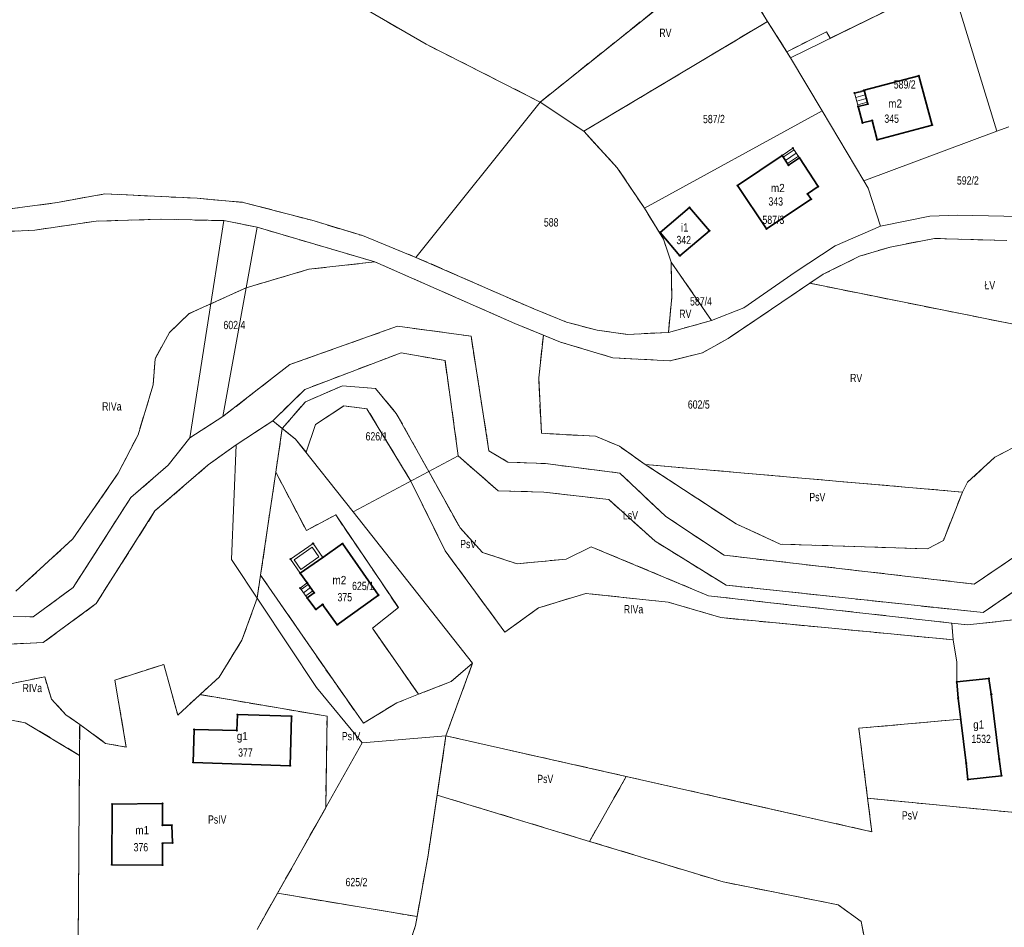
# Model space of a CAD drawing. Header units: metres. Extents: x 7496145 to 7500200, y 5498500 to 5502080.
# Tile 183 of 202: x 7498877 to 7499056, y 5501198 to 5501363. Entities that reach past the tile are written whole.
import ezdxf
from ezdxf.enums import TextEntityAlignment as Align

# ---------------------------------------------------------------- set-up
doc = ezdxf.new("R2010")
doc.units = ezdxf.units.M
doc.header["$MEASUREMENT"] = 0
for name, pattern in [('2.25_0.75', [3, 2.25, -0.75]), ('219-1000', [0]), ('egug-1000', [0])]:
    doc.linetypes.add(name, pattern=pattern)
doc.layers.get('0').update_dxf_attribs({"color": 2, "linetype": 'CONTINUOUS', "lineweight": 5})
for name, color, linetype in [('209-oznaczenie konturu klasyfikacyjnego', 7, 'CONTINUOUS'), ('211-numer działki ewidencyjnej', 7, 'CONTINUOUS'), ('217-kontur klasyfikacyjny', 7, 'CONTINUOUS'), ('218-kontur użytku gruntowego', 7, 'CONTINUOUS'), ('219-działka ewidencyjna', 7, 'CONTINUOUS'), ('312-budynek ewidencyjny', 7, 'CONTINUOUS'), ('312-oznaczenie budynku ewidencyjnego', 7, 'CONTINUOUS'), ('312-oznaczenie budynku ewidencyjnego-Atr117', 7, 'CONTINUOUS'), ('352-schody', 7, 'CONTINUOUS'), ('Punkt budynku', 7, 'CONTINUOUS'), ('taras', 7, 'CONTINUOUS')]:
    doc.layers.add(name, color=color, linetype=linetype)
doc.styles.get("Standard").update_dxf_attribs({"font": 'Working1250', "width": 0.75})

# ---------------------------------------------------------------- blocks, each defined once
blk = doc.blocks.new('PUNKTBUD')
at = {"color": 0}
blk.add_circle((0, 0), 0.09, dxfattribs=at)

msp = doc.modelspace()

# ---------------------------------------------------------------- linework, layer by layer
at = {"layer": '217-kontur klasyfikacyjny', "color": 3, "linetype": '2.25_0.75', "lineweight": 18, "flags": 128}
for points in [[(7498950.73, 5501358.42), (7498920.5, 5501375.95)], [(7498971.39, 5501347.95), (7499005.01, 5501374.84)], [(7499005.01, 5501374.84), (7499012.61, 5501362.56)], [(7499023.99, 5501359.51), (7499042.11, 5501368.39)], [(7498979.29, 5501342.64), (7499012.61, 5501362.56)], [(7499012.61, 5501362.56), (7499016.11, 5501357.07)], [(7499016.11, 5501357.07), (7499023.3, 5501360.66)], [(7499023.3, 5501360.66), (7499023.99, 5501359.51)], [(7498971.39, 5501347.95), (7498950.73, 5501358.42)], [(7498979.29, 5501342.64), (7498971.39, 5501347.95)], [(7498985.36, 5501336.04), (7498979.29, 5501342.64)], [(7498990.3, 5501328.68), (7498985.36, 5501336.04)], [(7498883.82, 5501329.72), (7498892.46, 5501331.31)], [(7498892.46, 5501331.31), (7498909.17, 5501330.49)], [(7498871.53, 5501328.11), (7498883.82, 5501329.72)], [(7498909.17, 5501330.49), (7498917.51, 5501329.76)], [(7498917.51, 5501329.76), (7498929.97, 5501326.51)], [(7498993.75, 5501323.1), (7498990.3, 5501328.68)], [(7498890.88, 5501326.34), (7498879.74, 5501324.73)], [(7498902.56, 5501326.69), (7498890.88, 5501326.34)], [(7498914.02, 5501326.45), (7498902.56, 5501326.69)], [(7498920.05, 5501325.25), (7498914.02, 5501326.45)], [(7498929.97, 5501326.51), (7498939.14, 5501323.73)], [(7498879.74, 5501324.73), (7498869.91, 5501324.25)], [(7498941.43, 5501318.95), (7498920.05, 5501325.25)], [(7498939.14, 5501323.73), (7498948.84, 5501319.79)], [(7498995.15, 5501318.93), (7498993.75, 5501323.1)], [(7499042.91, 5501323.21), (7499034.84, 5501321.66)], [(7499056, 5501322.85), (7499042.91, 5501323.21)], [(7499034.84, 5501321.66), (7499029.3, 5501319.98)], [(7498941.43, 5501318.95), (7498929.46, 5501317.64)], [(7498966.82, 5501307.82), (7498941.43, 5501318.95)], [(7498948.84, 5501319.79), (7498970.24, 5501310.45)], [(7498995.28, 5501312.62), (7498995.15, 5501318.93)], [(7499002.47, 5501308.33), (7498995.15, 5501318.93)], [(7499029.3, 5501319.98), (7499022.73, 5501316.71)], [(7498929.46, 5501317.64), (7498918.07, 5501314.26)], [(7499022.73, 5501316.71), (7499020.31, 5501315.08)], [(7499020.31, 5501315.08), (7499015.23, 5501311.65)], [(7499081.53, 5501302.78), (7499020.31, 5501315.08)], [(7498918.07, 5501314.26), (7498907.72, 5501309.58)], [(7498994.89, 5501308.71), (7498995.28, 5501312.62)], [(7499015.23, 5501311.65), (7499005.47, 5501305.1)], [(7498907.72, 5501309.58), (7498904.19, 5501306.16)], [(7498970.24, 5501310.45), (7498976.19, 5501308.04)], [(7498971.97, 5501305.69), (7498966.82, 5501307.82)], [(7498976.19, 5501308.04), (7498981.74, 5501306.57)], [(7498994.66, 5501306.19), (7498994.89, 5501308.71)], [(7498994.66, 5501306.19), (7499002.47, 5501308.33)], [(7498904.19, 5501306.16), (7498901.54, 5501301.41)], [(7498925.97, 5501300.34), (7498945.5, 5501307.3)], [(7498945.5, 5501307.3), (7498958.85, 5501305.51)], [(7498981.74, 5501306.57), (7498987.23, 5501305.81)], [(7498987.23, 5501305.81), (7498994.66, 5501306.19)], [(7498958.85, 5501305.51), (7498962.1, 5501284.73)], [(7498971.12, 5501297.96), (7498971.97, 5501305.69)], [(7498975.07, 5501304.41), (7498971.97, 5501305.69)], [(7498984.59, 5501301.59), (7498975.07, 5501304.41)], [(7499005.47, 5501305.1), (7499000.85, 5501302.49)], [(7498946.17, 5501302.5), (7498928.68, 5501295.83)], [(7498954.13, 5501301.06), (7498946.17, 5501302.5)], [(7499000.85, 5501302.49), (7498994.88, 5501301.02)], [(7498901.54, 5501301.41), (7498901.21, 5501296.67)], [(7498956.54, 5501283.78), (7498954.13, 5501301.06)], [(7498994.88, 5501301.02), (7498984.59, 5501301.59)], [(7498913.86, 5501290.93), (7498925.97, 5501300.34)], [(7498971.61, 5501287.89), (7498971.12, 5501297.96)], [(7498901.21, 5501296.67), (7498898.45, 5501287.62)], [(7498928.68, 5501295.83), (7498922.89, 5501290.17)], [(7498928.83, 5501293.62), (7498935.56, 5501296.5)], [(7498935.56, 5501296.5), (7498941.51, 5501295.99)], [(7498941.51, 5501295.99), (7498945.3, 5501291.5)], [(7498924.62, 5501288.77), (7498928.83, 5501293.62)], [(7498935.77, 5501292.84), (7498930.63, 5501289.46)], [(7498939.97, 5501292.33), (7498935.77, 5501292.84)], [(7498947.94, 5501279.22), (7498939.97, 5501292.33)], [(7498907.85, 5501287.08), (7498913.86, 5501290.93)], [(7498922.89, 5501290.17), (7498916.24, 5501285.77)], [(7498924.62, 5501288.77), (7498922.89, 5501290.17)], [(7498945.3, 5501291.5), (7498951.18, 5501280.94)], [(7498923.44, 5501280.83), (7498924.62, 5501288.77)], [(7498927.03, 5501286.82), (7498924.62, 5501288.77)], [(7498930.63, 5501289.46), (7498928.92, 5501284.44)], [(7498898.45, 5501287.62), (7498894.85, 5501280.64)], [(7498903.92, 5501282.11), (7498907.85, 5501287.08)], [(7498928.92, 5501284.44), (7498927.03, 5501286.82)], [(7498981.4, 5501287.34), (7498971.61, 5501287.89)], [(7498985.75, 5501285.54), (7498981.4, 5501287.34)], [(7498916.24, 5501285.77), (7498911.16, 5501282.15)], [(7498962.1, 5501284.73), (7498965.5, 5501282.66)], [(7498990.44, 5501282.23), (7498985.75, 5501285.54)], [(7499059, 5501286.24), (7499053.87, 5501283.57)], [(7498963.76, 5501277.45), (7498956.54, 5501283.78)], [(7499053.87, 5501283.57), (7499048.91, 5501279)], [(7498897.15, 5501276.24), (7498903.92, 5501282.11)], [(7498911.16, 5501282.15), (7498901.53, 5501273.81)], [(7498951.18, 5501280.94), (7498956.85, 5501270.73)], [(7498965.5, 5501282.66), (7498972.36, 5501282.39)], [(7498972.36, 5501282.39), (7498985.85, 5501280.67)], [(7499006.93, 5501271.47), (7498990.44, 5501282.23)], [(7498990.44, 5501282.23), (7499047.96, 5501277.23)], [(7498894.85, 5501280.64), (7498886.64, 5501268.76)], [(7498920.68, 5501262.18), (7498923.44, 5501280.83)], [(7498923.44, 5501280.83), (7498928.98, 5501270.27)], [(7498954.15, 5501266.6), (7498947.94, 5501279.22)], [(7498985.85, 5501280.67), (7498994.16, 5501272.82)], [(7498972.07, 5501277.23), (7498963.76, 5501277.45)], [(7499048.91, 5501279), (7499047.96, 5501277.23)], [(7498886.7, 5501259.95), (7498897.15, 5501276.24)], [(7498983.85, 5501275.87), (7498972.07, 5501277.23)], [(7498992.24, 5501268.32), (7498983.85, 5501275.87)], [(7499047.96, 5501277.23), (7499044.52, 5501268.44)], [(7498901.53, 5501273.81), (7498890.85, 5501257)], [(7498928.98, 5501270.27), (7498934.3, 5501273.1)], [(7498934.3, 5501273.1), (7498945.67, 5501256.3)], [(7498994.16, 5501272.82), (7499004.74, 5501265.78)], [(7498956.85, 5501270.73), (7498960.9, 5501266.29)], [(7499014.93, 5501267.81), (7499006.93, 5501271.47)], [(7498886.64, 5501268.76), (7498876.3, 5501259.24)], [(7499044.52, 5501268.44), (7499041.62, 5501266.92)], [(7499050.12, 5501260.56), (7499063.07, 5501269.34)], [(7498976.12, 5501265.08), (7498980.66, 5501267.33)], [(7498980.66, 5501267.33), (7499001.94, 5501258.43)], [(7499005.1, 5501260.36), (7498992.24, 5501268.32)], [(7499041.62, 5501266.92), (7499014.93, 5501267.81)], [(7498964.97, 5501251.82), (7498954.15, 5501266.6)], [(7498960.9, 5501266.29), (7498967.24, 5501264.22)], [(7498967.24, 5501264.22), (7498976.12, 5501265.08)], [(7499004.74, 5501265.78), (7499050.12, 5501260.56)], [(7499064.53, 5501264.2), (7499051.73, 5501255.37)], [(7498920.06, 5501257.99), (7498920.68, 5501262.18)], [(7498933.82, 5501243.18), (7498920.68, 5501262.18)], [(7498879.45, 5501254.59), (7498886.7, 5501259.95)], [(7499051.73, 5501255.37), (7499005.1, 5501260.36)], [(7498917.28, 5501250.35), (7498920.06, 5501257.99)], [(7498979.66, 5501258.86), (7498971.11, 5501256.24)], [(7498994.63, 5501257.27), (7498979.66, 5501258.86)], [(7499001.94, 5501258.43), (7499046.06, 5501253.47)], [(7498890.85, 5501257), (7498881.26, 5501249.95)], [(7498945.67, 5501256.3), (7498940.97, 5501252.55)], [(7498971.11, 5501256.24), (7498964.97, 5501251.82)], [(7499004.17, 5501254.46), (7498994.63, 5501257.27)], [(7498875.81, 5501254.7), (7498879.45, 5501254.59)], [(7499046.26, 5501250.44), (7499004.17, 5501254.46)], [(7499048.89, 5501253.15), (7499060.54, 5501254.43)], [(7498940.97, 5501252.55), (7498949.32, 5501240.56)], [(7499046.06, 5501253.47), (7499048.89, 5501253.15)], [(7499046.26, 5501250.44), (7499046.06, 5501253.47)], [(7498881.26, 5501249.95), (7498875.31, 5501249.67)], [(7498913.14, 5501243.66), (7498917.28, 5501250.35)], [(7499046.95, 5501246.42), (7499046.26, 5501250.44)], [(7498894.25, 5501243.14), (7498903.13, 5501245.99)], [(7498903.13, 5501245.99), (7498905.66, 5501236.8)], [(7498954.3, 5501233.03), (7498959.13, 5501246.23)], [(7498959.13, 5501246.23), (7498955.25, 5501242.87)], [(7499046.93, 5501242.85), (7499046.95, 5501246.42)], [(7498881.53, 5501243.73), (7498863.68, 5501240.1)], [(7498882.74, 5501239.67), (7498881.53, 5501243.73)], [(7498909.71, 5501240.51), (7498913.14, 5501243.66)], [(7498896.31, 5501231.01), (7498894.25, 5501243.14)], [(7498939.34, 5501235.32), (7498933.82, 5501243.18)], [(7498955.25, 5501242.87), (7498949.32, 5501240.56)], [(7499047.21, 5501239.86), (7499046.93, 5501242.85)], [(7498905.66, 5501236.8), (7498909.71, 5501240.51)], [(7498932.74, 5501236.58), (7498909.71, 5501240.51)], [(7498949.32, 5501240.56), (7498945.39, 5501239.02)], [(7499047.67, 5501236.05), (7499047.21, 5501239.86)], [(7498885.37, 5501236.87), (7498882.74, 5501239.67)], [(7498945.39, 5501239.02), (7498939.34, 5501235.32)], [(7498887.87, 5501235.08), (7498885.37, 5501236.87)], [(7498932.5, 5501220), (7498932.74, 5501236.58)], [(7498873.6, 5501236.25), (7498878.01, 5501235.42)], [(7498878.01, 5501235.42), (7498887.84, 5501229.49)], [(7498887.84, 5501229.49), (7498887.87, 5501235.08)], [(7498887.87, 5501235.08), (7498892.56, 5501231.66)], [(7499029.17, 5501234.4), (7499047.67, 5501236.05)], [(7498952.7, 5501222.29), (7498954.3, 5501233.03)], [(7498954.3, 5501233.03), (7498987.01, 5501225.67)], [(7499030.78, 5501221.72), (7499029.17, 5501234.4)], [(7498892.56, 5501231.66), (7498896.31, 5501231.01)], [(7498887.54, 5501186.81), (7498887.84, 5501229.49)], [(7498980.34, 5501213.9), (7498987.01, 5501225.67)], [(7498987.01, 5501225.67), (7499031.55, 5501215.65)], [(7498951.07, 5501211.4), (7498952.7, 5501222.29)], [(7498952.7, 5501222.29), (7498980.34, 5501213.9)], [(7499031.55, 5501215.65), (7499030.78, 5501221.72)], [(7499030.78, 5501221.72), (7499063.09, 5501218.59)], [(7498923.74, 5501204.49), (7498932.5, 5501220)], [(7498980.34, 5501213.9), (7499004.58, 5501206.54)], [(7498949.07, 5501200.27), (7498951.07, 5501211.4)], [(7499004.58, 5501206.54), (7499025.41, 5501202.4)], [(7498920.05, 5501197.95), (7498923.74, 5501204.49)], [(7498923.74, 5501204.49), (7498949.07, 5501200.27)], [(7499025.41, 5501202.4), (7499029.62, 5501199.36)], [(7498948.78, 5501198.65), (7498949.07, 5501200.27)], [(7499029.62, 5501199.36), (7499030.24, 5501196.05)], [(7498944.66, 5501186.49), (7498948.78, 5501198.65)]]:
    msp.add_lwpolyline(points, dxfattribs=at)
at = {"layer": '218-kontur użytku gruntowego', "color": 3, "linetype": 'egug-1000', "lineweight": 18, "flags": 128}
for points in [[(7498920.5, 5501375.95), (7498950.73, 5501358.42)], [(7499005.01, 5501374.84), (7498971.39, 5501347.95)], [(7499005.01, 5501374.84), (7499012.61, 5501362.56)], [(7499023.99, 5501359.51), (7499042.11, 5501368.39)], [(7498979.29, 5501342.64), (7499012.61, 5501362.56)], [(7499012.61, 5501362.56), (7499016.11, 5501357.07)], [(7499016.11, 5501357.07), (7499023.3, 5501360.66)], [(7499023.3, 5501360.66), (7499023.99, 5501359.51)], [(7498950.73, 5501358.42), (7498971.39, 5501347.95)], [(7499016.8, 5501355.99), (7499016.11, 5501357.07)], [(7499022.55, 5501346.36), (7499016.8, 5501355.99)], [(7498971.39, 5501347.95), (7498979.29, 5501342.64)], [(7498990.3, 5501328.68), (7499022.55, 5501346.36)], [(7498979.29, 5501342.64), (7498985.36, 5501336.04)], [(7498985.36, 5501336.04), (7498990.3, 5501328.68)], [(7498883.82, 5501329.72), (7498892.46, 5501331.31)], [(7498892.46, 5501331.31), (7498909.17, 5501330.49)], [(7498871.53, 5501328.11), (7498883.82, 5501329.72)], [(7498909.17, 5501330.49), (7498917.51, 5501329.76)], [(7498917.51, 5501329.76), (7498929.97, 5501326.51)], [(7498993.75, 5501323.1), (7498990.3, 5501328.68)], [(7499047.08, 5501327.45), (7499042.03, 5501327.27)], [(7499063.86, 5501327.1), (7499047.08, 5501327.45)], [(7498890.88, 5501326.34), (7498879.74, 5501324.73)], [(7498902.56, 5501326.69), (7498890.88, 5501326.34)], [(7498914.02, 5501326.45), (7498902.56, 5501326.69)], [(7498920.05, 5501325.25), (7498914.02, 5501326.45)], [(7498929.97, 5501326.51), (7498939.14, 5501323.73)], [(7499042.03, 5501327.27), (7499033.09, 5501325.47)], [(7498879.74, 5501324.73), (7498869.91, 5501324.25)], [(7498941.43, 5501318.95), (7498920.05, 5501325.25)], [(7499033.09, 5501325.47), (7499024.86, 5501321.88)], [(7498939.14, 5501323.73), (7498948.84, 5501319.79)], [(7498995.15, 5501318.93), (7498993.75, 5501323.1)], [(7499042.91, 5501323.21), (7499034.84, 5501321.66)], [(7499056, 5501322.85), (7499042.91, 5501323.21)], [(7499024.86, 5501321.88), (7499017.61, 5501317.12)], [(7499034.84, 5501321.66), (7499029.3, 5501319.98)], [(7498929.46, 5501317.64), (7498941.43, 5501318.95)], [(7498966.82, 5501307.82), (7498941.43, 5501318.95)], [(7498948.84, 5501319.79), (7498970.24, 5501310.45)], [(7498995.28, 5501312.62), (7498995.15, 5501318.93)], [(7498995.15, 5501318.93), (7499002.47, 5501308.33)], [(7499029.3, 5501319.98), (7499022.73, 5501316.71)], [(7498918.07, 5501314.26), (7498929.46, 5501317.64)], [(7499017.61, 5501317.12), (7499008.35, 5501310.61)], [(7499022.73, 5501316.71), (7499020.31, 5501315.08)], [(7499020.31, 5501315.08), (7499015.23, 5501311.65)], [(7499020.31, 5501315.08), (7499081.53, 5501302.78)], [(7498907.72, 5501309.58), (7498918.07, 5501314.26)], [(7498994.89, 5501308.71), (7498995.28, 5501312.62)], [(7499015.23, 5501311.65), (7499005.47, 5501305.1)], [(7498904.19, 5501306.16), (7498907.72, 5501309.58)], [(7498970.24, 5501310.45), (7498976.19, 5501308.04)], [(7499008.35, 5501310.61), (7499002.47, 5501308.33)], [(7498971.97, 5501305.69), (7498966.82, 5501307.82)], [(7498976.19, 5501308.04), (7498981.74, 5501306.57)], [(7498994.66, 5501306.19), (7498994.89, 5501308.71)], [(7499002.47, 5501308.33), (7498994.66, 5501306.19)], [(7498901.54, 5501301.41), (7498904.19, 5501306.16)], [(7498925.97, 5501300.34), (7498945.5, 5501307.3)], [(7498945.5, 5501307.3), (7498958.85, 5501305.51)], [(7498981.74, 5501306.57), (7498987.23, 5501305.81)], [(7498987.23, 5501305.81), (7498994.66, 5501306.19)], [(7498958.85, 5501305.51), (7498962.1, 5501284.73)], [(7498971.97, 5501305.69), (7498971.12, 5501297.96)], [(7498975.07, 5501304.41), (7498971.97, 5501305.69)], [(7498984.59, 5501301.59), (7498975.07, 5501304.41)], [(7499005.47, 5501305.1), (7499000.85, 5501302.49)], [(7498946.17, 5501302.5), (7498928.68, 5501295.83)], [(7498954.13, 5501301.06), (7498946.17, 5501302.5)], [(7499000.85, 5501302.49), (7498994.88, 5501301.02)], [(7498901.21, 5501296.67), (7498901.54, 5501301.41)], [(7498956.54, 5501283.78), (7498954.13, 5501301.06)], [(7498994.88, 5501301.02), (7498984.59, 5501301.59)], [(7498913.86, 5501290.93), (7498925.97, 5501300.34)], [(7498971.12, 5501297.96), (7498971.61, 5501287.89)], [(7498898.45, 5501287.62), (7498901.21, 5501296.67)], [(7498928.68, 5501295.83), (7498922.89, 5501290.17)], [(7498928.83, 5501293.62), (7498935.56, 5501296.5)], [(7498935.56, 5501296.5), (7498941.51, 5501295.99)], [(7498941.51, 5501295.99), (7498945.3, 5501291.5)], [(7498924.62, 5501288.77), (7498928.83, 5501293.62)], [(7498935.77, 5501292.84), (7498930.63, 5501289.46)], [(7498939.97, 5501292.33), (7498935.77, 5501292.84)], [(7498947.94, 5501279.22), (7498939.97, 5501292.33)], [(7498907.85, 5501287.08), (7498913.86, 5501290.93)], [(7498922.89, 5501290.17), (7498916.24, 5501285.77)], [(7498922.89, 5501290.17), (7498924.62, 5501288.77)], [(7498945.3, 5501291.5), (7498951.18, 5501280.94)], [(7498924.62, 5501288.77), (7498923.44, 5501280.83)], [(7498927.03, 5501286.82), (7498924.62, 5501288.77)], [(7498930.63, 5501289.46), (7498928.92, 5501284.44)], [(7498894.85, 5501280.64), (7498898.45, 5501287.62)], [(7498903.92, 5501282.11), (7498907.85, 5501287.08)], [(7498928.92, 5501284.44), (7498927.03, 5501286.82)], [(7498971.61, 5501287.89), (7498981.4, 5501287.34)], [(7498981.4, 5501287.34), (7498985.75, 5501285.54)], [(7498916.24, 5501285.77), (7498911.16, 5501282.15)], [(7498962.1, 5501284.73), (7498965.5, 5501282.66)], [(7498985.75, 5501285.54), (7498990.44, 5501282.23)], [(7499053.87, 5501283.57), (7499059, 5501286.24)], [(7498963.76, 5501277.45), (7498956.54, 5501283.78)], [(7499048.91, 5501279), (7499053.87, 5501283.57)], [(7498897.15, 5501276.24), (7498903.92, 5501282.11)], [(7498911.16, 5501282.15), (7498901.53, 5501273.81)], [(7498951.18, 5501280.94), (7498956.85, 5501270.73)], [(7498965.5, 5501282.66), (7498972.36, 5501282.39)], [(7498972.36, 5501282.39), (7498985.85, 5501280.67)], [(7498990.44, 5501282.23), (7499006.93, 5501271.47)], [(7499047.96, 5501277.23), (7498990.44, 5501282.23)], [(7498886.64, 5501268.76), (7498894.85, 5501280.64)], [(7498923.44, 5501280.83), (7498920.68, 5501262.18)], [(7498923.44, 5501280.83), (7498928.98, 5501270.27)], [(7498954.15, 5501266.6), (7498947.94, 5501279.22)], [(7498985.85, 5501280.67), (7498994.16, 5501272.82)], [(7498972.07, 5501277.23), (7498963.76, 5501277.45)], [(7499047.96, 5501277.23), (7499048.91, 5501279)], [(7498886.7, 5501259.95), (7498897.15, 5501276.24)], [(7498983.85, 5501275.87), (7498972.07, 5501277.23)], [(7498992.24, 5501268.32), (7498983.85, 5501275.87)], [(7499044.52, 5501268.44), (7499047.96, 5501277.23)], [(7498901.53, 5501273.81), (7498890.85, 5501257)], [(7498928.98, 5501270.27), (7498934.3, 5501273.1)], [(7498934.3, 5501273.1), (7498945.67, 5501256.3)], [(7498994.16, 5501272.82), (7499004.74, 5501265.78)], [(7498956.85, 5501270.73), (7498960.9, 5501266.29)], [(7499006.93, 5501271.47), (7499014.93, 5501267.81)], [(7498876.3, 5501259.24), (7498886.64, 5501268.76)], [(7499041.62, 5501266.92), (7499044.52, 5501268.44)], [(7499050.12, 5501260.56), (7499063.07, 5501269.34)], [(7498976.12, 5501265.08), (7498980.66, 5501267.33)], [(7498980.66, 5501267.33), (7499001.94, 5501258.43)], [(7499005.1, 5501260.36), (7498992.24, 5501268.32)], [(7499014.93, 5501267.81), (7499041.62, 5501266.92)], [(7498964.97, 5501251.82), (7498954.15, 5501266.6)], [(7498960.9, 5501266.29), (7498967.24, 5501264.22)], [(7498967.24, 5501264.22), (7498976.12, 5501265.08)], [(7499004.74, 5501265.78), (7499050.12, 5501260.56)], [(7499064.53, 5501264.2), (7499051.73, 5501255.37)], [(7498920.68, 5501262.18), (7498920.06, 5501257.99)], [(7498933.82, 5501243.18), (7498920.68, 5501262.18)], [(7498879.45, 5501254.59), (7498886.7, 5501259.95)], [(7499051.73, 5501255.37), (7499005.1, 5501260.36)], [(7498920.06, 5501257.99), (7498917.28, 5501250.35)], [(7498979.66, 5501258.86), (7498971.11, 5501256.24)], [(7498994.63, 5501257.27), (7498979.66, 5501258.86)], [(7499001.94, 5501258.43), (7499046.06, 5501253.47)], [(7498890.85, 5501257), (7498881.26, 5501249.95)], [(7498945.67, 5501256.3), (7498940.97, 5501252.55)], [(7498971.11, 5501256.24), (7498964.97, 5501251.82)], [(7499004.17, 5501254.46), (7498994.63, 5501257.27)], [(7498875.81, 5501254.7), (7498879.45, 5501254.59)], [(7499046.26, 5501250.44), (7499004.17, 5501254.46)], [(7499060.54, 5501254.43), (7499048.89, 5501253.15)], [(7498940.97, 5501252.55), (7498949.32, 5501240.56)], [(7499048.89, 5501253.15), (7499046.06, 5501253.47)], [(7499046.06, 5501253.47), (7499046.26, 5501250.44)], [(7498881.26, 5501249.95), (7498875.31, 5501249.67)], [(7498917.28, 5501250.35), (7498913.14, 5501243.66)], [(7499046.26, 5501250.44), (7499046.95, 5501246.42)], [(7498903.13, 5501245.99), (7498894.25, 5501243.14)], [(7498905.66, 5501236.8), (7498903.13, 5501245.99)], [(7498959.13, 5501246.23), (7498954.3, 5501233.03)], [(7498955.25, 5501242.87), (7498959.13, 5501246.23)], [(7499046.95, 5501246.42), (7499046.93, 5501242.85)], [(7498881.53, 5501243.73), (7498863.68, 5501240.1)], [(7498882.74, 5501239.67), (7498881.53, 5501243.73)], [(7498913.14, 5501243.66), (7498909.71, 5501240.51)], [(7498894.25, 5501243.14), (7498896.31, 5501231.01)], [(7498939.34, 5501235.32), (7498933.82, 5501243.18)], [(7498949.32, 5501240.56), (7498955.25, 5501242.87)], [(7499046.93, 5501242.85), (7499047.21, 5501239.86)], [(7498909.71, 5501240.51), (7498905.66, 5501236.8)], [(7498909.71, 5501240.51), (7498932.74, 5501236.58)], [(7498949.32, 5501240.56), (7498945.39, 5501239.02)], [(7499047.21, 5501239.86), (7499047.67, 5501236.05)], [(7498885.37, 5501236.87), (7498882.74, 5501239.67)], [(7498945.39, 5501239.02), (7498939.34, 5501235.32)], [(7498887.87, 5501235.08), (7498885.37, 5501236.87)], [(7498932.74, 5501236.58), (7498932.5, 5501220)], [(7498878.01, 5501235.42), (7498873.6, 5501236.25)], [(7498887.84, 5501229.49), (7498878.01, 5501235.42)], [(7498887.87, 5501235.08), (7498887.84, 5501229.49)], [(7498892.56, 5501231.66), (7498887.87, 5501235.08)], [(7499047.67, 5501236.05), (7499029.17, 5501234.4)], [(7498954.3, 5501233.03), (7498952.7, 5501222.29)], [(7498987.01, 5501225.67), (7498954.3, 5501233.03)], [(7499029.17, 5501234.4), (7499030.78, 5501221.72)], [(7498896.31, 5501231.01), (7498892.56, 5501231.66)], [(7498887.84, 5501229.49), (7498887.54, 5501186.81)], [(7498980.34, 5501213.9), (7498987.01, 5501225.67)], [(7498987.01, 5501225.67), (7499031.55, 5501215.65)], [(7498951.07, 5501211.4), (7498952.7, 5501222.29)], [(7498952.7, 5501222.29), (7498980.34, 5501213.9)], [(7499030.78, 5501221.72), (7499063.09, 5501218.59)], [(7499031.55, 5501215.65), (7499030.78, 5501221.72)], [(7498932.5, 5501220), (7498923.74, 5501204.49)], [(7498980.34, 5501213.9), (7499004.58, 5501206.54)], [(7498949.07, 5501200.27), (7498951.07, 5501211.4)], [(7499004.58, 5501206.54), (7499025.41, 5501202.4)], [(7498923.74, 5501204.49), (7498920.05, 5501197.95)], [(7498923.74, 5501204.49), (7498949.07, 5501200.27)], [(7499025.41, 5501202.4), (7499029.62, 5501199.36)], [(7498948.78, 5501198.65), (7498949.07, 5501200.27)], [(7499029.62, 5501199.36), (7499030.24, 5501196.05)], [(7498944.66, 5501186.49), (7498948.78, 5501198.65)]]:
    msp.add_lwpolyline(points, dxfattribs=at)
at = {"layer": '219-działka ewidencyjna', "color": 3, "linetype": '219-1000', "lineweight": 18, "flags": 128}
for points in [[(7498996.81, 5501388.1), (7499012.61, 5501362.56)], [(7499054.23, 5501342.69), (7499045.79, 5501370.09)], [(7499016.8, 5501355.99), (7499042.11, 5501368.39)], [(7498979.29, 5501342.64), (7499012.61, 5501362.56)], [(7499012.61, 5501362.56), (7499016.8, 5501355.99)], [(7499022.55, 5501346.36), (7499016.8, 5501355.99)], [(7498971.39, 5501347.95), (7498948.84, 5501319.79)], [(7498971.39, 5501347.95), (7498979.29, 5501342.64)], [(7499022.55, 5501346.36), (7498990.3, 5501328.68)], [(7499022.55, 5501346.36), (7499030.08, 5501333.68)], [(7499054.23, 5501342.69), (7499056.38, 5501343.48)], [(7498979.29, 5501342.64), (7498985.36, 5501336.04)], [(7499030.08, 5501333.68), (7499054.23, 5501342.69)], [(7498985.36, 5501336.04), (7498990.3, 5501328.68)], [(7499030.08, 5501333.68), (7499030.86, 5501332.35)], [(7498883.82, 5501329.72), (7498892.46, 5501331.31)], [(7498892.46, 5501331.31), (7498909.17, 5501330.49)], [(7499030.86, 5501332.35), (7499033.09, 5501325.47)], [(7498871.53, 5501328.11), (7498883.82, 5501329.72)], [(7498909.17, 5501330.49), (7498917.51, 5501329.76)], [(7498917.51, 5501329.76), (7498929.97, 5501326.51)], [(7498990.3, 5501328.68), (7498993.75, 5501323.1)], [(7499042.03, 5501327.27), (7499047.08, 5501327.45)], [(7499047.08, 5501327.45), (7499063.86, 5501327.1)], [(7498879.74, 5501324.73), (7498890.88, 5501326.34)], [(7498890.88, 5501326.34), (7498902.56, 5501326.69)], [(7498902.56, 5501326.69), (7498914.02, 5501326.45)], [(7498907.85, 5501287.08), (7498914.02, 5501326.45)], [(7498914.02, 5501326.45), (7498920.05, 5501325.25)], [(7498929.97, 5501326.51), (7498939.14, 5501323.73)], [(7499033.09, 5501325.47), (7499042.03, 5501327.27)], [(7498869.91, 5501324.25), (7498879.74, 5501324.73)], [(7498913.86, 5501290.93), (7498920.05, 5501325.25)], [(7498941.43, 5501318.95), (7498920.05, 5501325.25)], [(7499024.86, 5501321.88), (7499033.09, 5501325.47)], [(7498939.14, 5501323.73), (7498948.84, 5501319.79)], [(7498993.75, 5501323.1), (7498995.15, 5501318.93)], [(7499034.84, 5501321.66), (7499042.91, 5501323.21)], [(7499042.91, 5501323.21), (7499056, 5501322.85)], [(7499017.61, 5501317.12), (7499024.86, 5501321.88)], [(7499034.84, 5501321.66), (7499029.3, 5501319.98)], [(7498941.43, 5501318.95), (7498966.82, 5501307.82)], [(7498970.24, 5501310.45), (7498948.84, 5501319.79)], [(7498995.15, 5501318.93), (7499002.47, 5501308.33)], [(7498995.15, 5501318.93), (7498995.28, 5501312.62)], [(7499022.73, 5501316.71), (7499029.3, 5501319.98)], [(7499008.35, 5501310.61), (7499017.61, 5501317.12)], [(7499015.23, 5501311.65), (7499022.73, 5501316.71)], [(7498994.89, 5501308.71), (7498995.28, 5501312.62)], [(7499005.47, 5501305.1), (7499015.23, 5501311.65)], [(7498970.24, 5501310.45), (7498976.19, 5501308.04)], [(7499008.35, 5501310.61), (7499002.47, 5501308.33)], [(7498966.82, 5501307.82), (7498975.07, 5501304.41)], [(7498976.19, 5501308.04), (7498981.74, 5501306.57)], [(7498994.66, 5501306.19), (7498994.89, 5501308.71)], [(7498994.66, 5501306.19), (7499002.47, 5501308.33)], [(7498945.5, 5501307.3), (7498925.97, 5501300.34)], [(7498945.5, 5501307.3), (7498958.85, 5501305.51)], [(7498981.74, 5501306.57), (7498987.23, 5501305.81)], [(7498987.23, 5501305.81), (7498994.66, 5501306.19)], [(7498958.85, 5501305.51), (7498962.1, 5501284.73)], [(7498975.07, 5501304.41), (7498984.59, 5501301.59)], [(7499000.85, 5501302.49), (7499005.47, 5501305.1)], [(7498928.68, 5501295.83), (7498946.17, 5501302.5)], [(7498946.17, 5501302.5), (7498954.13, 5501301.06)], [(7498994.88, 5501301.02), (7499000.85, 5501302.49)], [(7498954.13, 5501301.06), (7498956.54, 5501283.78)], [(7498994.88, 5501301.02), (7498984.59, 5501301.59)], [(7498913.86, 5501290.93), (7498925.97, 5501300.34)], [(7498922.89, 5501290.17), (7498928.68, 5501295.83)], [(7498907.85, 5501287.08), (7498913.86, 5501290.93)], [(7498916.24, 5501285.77), (7498922.89, 5501290.17)], [(7498922.89, 5501290.17), (7498927.03, 5501286.82)], [(7498903.92, 5501282.11), (7498907.85, 5501287.08)], [(7498927.03, 5501286.82), (7498937.47, 5501273.67)], [(7498911.16, 5501282.15), (7498916.24, 5501285.77)], [(7498915.43, 5501264.98), (7498916.24, 5501285.77)], [(7498962.1, 5501284.73), (7498965.5, 5501282.66)], [(7498937.47, 5501273.67), (7498956.54, 5501283.78)], [(7498956.54, 5501283.78), (7498963.76, 5501277.45)], [(7498897.15, 5501276.24), (7498903.92, 5501282.11)], [(7498911.16, 5501282.15), (7498901.53, 5501273.81)], [(7498972.36, 5501282.39), (7498965.5, 5501282.66)], [(7498972.36, 5501282.39), (7498985.85, 5501280.67)], [(7498994.16, 5501272.82), (7498985.85, 5501280.67)], [(7498972.07, 5501277.23), (7498963.76, 5501277.45)], [(7498886.7, 5501259.95), (7498897.15, 5501276.24)], [(7498972.07, 5501277.23), (7498983.85, 5501275.87)], [(7498992.24, 5501268.32), (7498983.85, 5501275.87)], [(7498890.85, 5501257), (7498901.53, 5501273.81)], [(7498959.13, 5501246.23), (7498937.47, 5501273.67)], [(7498994.16, 5501272.82), (7499004.74, 5501265.78)], [(7499050.12, 5501260.56), (7499063.07, 5501269.34)], [(7498992.24, 5501268.32), (7499005.1, 5501260.36)], [(7498915.43, 5501264.98), (7498930.82, 5501241.77)], [(7499050.12, 5501260.56), (7499004.74, 5501265.78)], [(7499051.73, 5501255.37), (7499064.53, 5501264.2)], [(7498879.45, 5501254.59), (7498886.7, 5501259.95)], [(7499005.1, 5501260.36), (7499051.73, 5501255.37)], [(7498881.26, 5501249.95), (7498890.85, 5501257)], [(7498875.81, 5501254.7), (7498879.45, 5501254.59)], [(7498875.31, 5501249.67), (7498881.26, 5501249.95)], [(7498954.3, 5501233.03), (7498959.13, 5501246.23)], [(7498930.82, 5501241.77), (7498939.13, 5501231.75)], [(7498939.13, 5501231.75), (7498954.3, 5501233.03)], [(7498951.07, 5501211.4), (7498954.3, 5501233.03)], [(7498920.05, 5501197.95), (7498939.13, 5501231.75)], [(7498951.07, 5501211.4), (7498948.78, 5501198.65)], [(7498942.97, 5501181.5), (7498948.78, 5501198.65)]]:
    msp.add_lwpolyline(points, dxfattribs=at)
at = {"layer": '312-budynek ewidencyjny', "color": 7, "linetype": 'Continuous', "lineweight": 35, "flags": 128}
for points in [[(7499030.13, 5501350.07), (7499040.08, 5501352.72)], [(7499040.08, 5501352.72), (7499042.46, 5501343.77)], [(7499030.8, 5501347.57), (7499030.13, 5501350.07)], [(7499029.06, 5501347.11), (7499030.8, 5501347.57)], [(7499029.87, 5501344.16), (7499029.06, 5501347.11)], [(7499031.59, 5501344.62), (7499029.87, 5501344.16)], [(7499032.52, 5501341.12), (7499031.59, 5501344.62)], [(7499042.46, 5501343.77), (7499032.52, 5501341.12)], [(7499007.15, 5501332.81), (7499015.25, 5501338.28)], [(7499015.25, 5501338.28), (7499016.45, 5501336.5)], [(7499016.45, 5501336.5), (7499018.42, 5501337.82)], [(7499018.42, 5501337.82), (7499021.83, 5501332.62)], [(7499012.43, 5501324.94), (7499007.15, 5501332.81)], [(7499021.83, 5501332.62), (7499019.87, 5501331.3)], [(7499019.87, 5501331.3), (7499020.51, 5501330.33)], [(7499020.51, 5501330.33), (7499012.43, 5501324.94)], [(7498993.14, 5501324.31), (7498998.47, 5501328.84)], [(7498998.47, 5501328.84), (7499002.07, 5501324.61)], [(7498996.73, 5501320.08), (7498993.14, 5501324.31)], [(7499002.07, 5501324.61), (7498996.73, 5501320.08)], [(7498931.96, 5501265.37), (7498935.56, 5501267.88)], [(7498935.56, 5501267.88), (7498942.09, 5501258.53)], [(7498927.85, 5501262.52), (7498931.96, 5501265.37)], [(7498929.13, 5501260.75), (7498927.85, 5501262.52)], [(7498930.41, 5501258.97), (7498929.13, 5501260.75)], [(7498929.12, 5501258.04), (7498930.41, 5501258.97)], [(7498930.71, 5501255.97), (7498929.12, 5501258.04)], [(7498942.09, 5501258.53), (7498934.6, 5501253.18)], [(7498931.94, 5501256.86), (7498930.71, 5501255.97)], [(7498934.6, 5501253.18), (7498931.94, 5501256.86)], [(7499046.93, 5501242.85), (7499052.75, 5501243.44)], [(7499052.75, 5501243.44), (7499053.21, 5501240.58)], [(7499047.21, 5501239.86), (7499046.93, 5501242.85)], [(7499048.64, 5501228.1), (7499047.21, 5501239.86)], [(7499053.21, 5501240.58), (7499054.63, 5501228.82)], [(7498916.4, 5501233.99), (7498916.49, 5501236.89)], [(7498916.49, 5501236.89), (7498926.28, 5501236.58)], [(7498926.28, 5501236.58), (7498926.04, 5501227.61)], [(7498908.46, 5501228.2), (7498908.64, 5501234.2)], [(7498908.64, 5501234.2), (7498916.4, 5501233.99)], [(7498926.04, 5501227.61), (7498908.46, 5501228.2)], [(7499048.94, 5501225.11), (7499048.64, 5501228.1)], [(7499054.63, 5501228.82), (7499055.04, 5501225.8)], [(7499055.04, 5501225.8), (7499048.94, 5501225.11)], [(7498893.72, 5501209.65), (7498893.76, 5501220.65)], [(7498893.76, 5501220.65), (7498902.91, 5501220.77)], [(7498902.91, 5501220.77), (7498902.92, 5501216.82)], [(7498902.92, 5501216.82), (7498904.61, 5501216.83)], [(7498904.61, 5501216.83), (7498904.7, 5501213.63)], [(7498902.92, 5501213.57), (7498902.88, 5501209.61)], [(7498904.7, 5501213.63), (7498902.92, 5501213.57)], [(7498902.88, 5501209.61), (7498893.72, 5501209.65)]]:
    msp.add_lwpolyline(points, dxfattribs=at)
at = {"layer": '352-schody', "color": 7, "linetype": 'Continuous', "lineweight": 18, "flags": 128}
for points in [[(7499029.06, 5501347.11), (7499028.39, 5501349.6), (7499030.13, 5501350.07), (7499030.8, 5501347.57)], [(7499029.06, 5501347.11), (7499028.39, 5501349.6), (7499030.13, 5501350.07), (7499030.8, 5501347.57)], [(7499016.45, 5501336.5), (7499015.25, 5501338.28), (7499017.21, 5501339.6), (7499018.42, 5501337.82)], [(7499016.45, 5501336.5), (7499015.25, 5501338.28), (7499017.21, 5501339.6), (7499018.42, 5501337.82)], [(7498927.84, 5501259.81), (7498929.13, 5501260.75), (7498930.41, 5501258.97), (7498929.12, 5501258.04)], [(7498927.84, 5501259.81), (7498929.13, 5501260.75), (7498930.41, 5501258.97), (7498929.12, 5501258.04)]]:
    msp.add_lwpolyline(points, close=True, dxfattribs=at)
for points in [[(7499030.16, 5501349.94), (7499028.42, 5501349.48)], [(7499030.34, 5501349.27), (7499028.61, 5501348.8)], [(7499030.53, 5501348.59), (7499028.79, 5501348.12)], [(7499030.71, 5501347.92), (7499028.97, 5501347.45)], [(7499017.43, 5501339.27), (7499015.47, 5501337.95)], [(7499017.83, 5501338.69), (7499015.86, 5501337.37)], [(7499018.22, 5501338.12), (7499016.25, 5501336.79)], [(7498928.04, 5501259.54), (7498929.33, 5501260.47)], [(7498928.45, 5501258.97), (7498929.74, 5501259.9)], [(7498928.86, 5501258.4), (7498930.15, 5501259.33)]]:
    msp.add_lwpolyline(points, dxfattribs=at)
at = {"layer": 'taras', "color": 0, "lineweight": 18}
for p, q in [((7498926.08, 5501265.07), (7498930.19, 5501267.92)), ((7498926.78, 5501264.94), (7498930.06, 5501267.22)), ((7498930.06, 5501267.22), (7498931.26, 5501265.5)), ((7498930.19, 5501267.92), (7498931.96, 5501265.37)), ((7498927.85, 5501262.52), (7498926.08, 5501265.07)), ((7498927.98, 5501263.22), (7498926.78, 5501264.94)), ((7498931.96, 5501265.37), (7498927.85, 5501262.52)), ((7498931.26, 5501265.5), (7498927.98, 5501263.22))]:
    msp.add_line(p, q, dxfattribs=at)

# ---------------------------------------------------------------- block references
at = {"layer": 'Punkt budynku', "color": 5, "linetype": 'Continuous', "lineweight": 13}
for p in [(7499040.08, 5501352.72), (7499028.39, 5501349.6), (7499030.13, 5501350.07), (7499029.06, 5501347.11), (7499030.8, 5501347.57), (7499029.87, 5501344.16), (7499031.59, 5501344.62), (7499042.46, 5501343.77), (7499032.52, 5501341.12), (7499015.25, 5501338.28), (7499017.21, 5501339.6), (7499016.45, 5501336.5), (7499018.42, 5501337.82), (7499007.15, 5501332.81), (7499021.83, 5501332.62), (7499019.87, 5501331.3), (7499020.51, 5501330.33), (7498998.47, 5501328.84), (7498993.14, 5501324.31), (7499002.07, 5501324.61), (7499012.43, 5501324.94), (7498996.73, 5501320.08), (7498930.19, 5501267.92), (7498935.56, 5501267.88), (7498926.08, 5501265.07), (7498931.96, 5501265.37), (7498927.85, 5501262.52), (7498927.84, 5501259.81), (7498929.13, 5501260.75), (7498929.12, 5501258.04), (7498930.41, 5501258.97), (7498942.09, 5501258.53), (7498930.71, 5501255.97), (7498931.94, 5501256.86), (7498934.6, 5501253.18), (7499052.75, 5501243.44), (7499046.93, 5501242.85), (7499047.21, 5501239.86), (7499053.21, 5501240.58), (7498916.49, 5501236.89), (7498926.28, 5501236.58), (7498908.64, 5501234.2), (7498916.4, 5501233.99), (7498908.46, 5501228.2), (7498926.04, 5501227.61), (7499048.64, 5501228.1), (7499054.63, 5501228.82), (7499055.04, 5501225.8), (7499048.94, 5501225.11), (7498893.76, 5501220.65), (7498902.91, 5501220.77), (7498902.92, 5501216.82), (7498904.61, 5501216.83), (7498902.92, 5501213.57), (7498904.7, 5501213.63), (7498893.72, 5501209.65), (7498902.88, 5501209.61)]:
    msp.add_blockref('PUNKTBUD', p, dxfattribs=at)

# ---------------------------------------------------------------- texts
at = {"layer": '209-oznaczenie konturu klasyfikacyjnego', "color": 3, "linetype": 'Continuous', "lineweight": 18, "width": 0.79}
for s, p in [('RV', (7498993, 5501359.74)), ('ŁV', (7499051.97, 5501314)), ('RV', (7498996.61, 5501308.81)), ('RV', (7499027.6, 5501297.16)), ('RIVa', (7498891.94, 5501292.02)), ('PsV', (7499020.2, 5501275.58)), ('LsV', (7498986.39, 5501272.27)), ('PsV', (7498956.88, 5501267.07)), ('RIVa', (7498986.56, 5501255.25)), ('RIVa', (7498877.52, 5501240.96)), ('PsIV', (7498935.42, 5501232.23)), ('PsV', (7498970.86, 5501224.47)), ('PsIV', (7498911.14, 5501217.12)), ('PsV', (7499036.98, 5501217.86))]:
    msp.add_text(s, height=1.5, dxfattribs=at).set_placement(p)
at = {"layer": '211-numer działki ewidencyjnej', "color": 3, "linetype": 'Continuous', "lineweight": 18, "width": 0.79}
for s, p in [('589/2', (7499035.52, 5501351.89)), ('587/2', (7499000.92, 5501345.62)), ('592/2', (7499046.97, 5501334.48)), ('587/3', (7499011.7, 5501327.35)), ('588', (7498972.06, 5501326.88)), ('587/4', (7498998.57, 5501312.56)), ('626/1', (7498939.72, 5501288.09)), ('625/1', (7498937.28, 5501260.96)), ('625/2', (7498936.09, 5501207.27))]:
    msp.add_text(s, height=1.5, dxfattribs=at).set_placement(p, align=Align.TOP_LEFT)
for s, p in [('602/4', (7498913.95, 5501306.77)), ('602/5', (7498998.17, 5501292.36))]:
    msp.add_text(s, height=1.5, dxfattribs=at).set_placement(p)
at = {"layer": '312-oznaczenie budynku ewidencyjnego', "color": 7, "linetype": 'Continuous', "lineweight": 18, "width": 0.79}
for s, p in [('345', (7499033.81, 5501345.68)), ('343', (7499012.79, 5501330.67)), ('342', (7498996.1, 5501323.68)), ('375', (7498934.63, 5501258.92)), ('1532', (7499049.6, 5501233.23)), ('377', (7498916.61, 5501230.76)), ('376', (7498897.65, 5501213.59))]:
    msp.add_text(s, height=1.5, dxfattribs=at).set_placement(p, align=Align.TOP_LEFT)
at = {"layer": '312-oznaczenie budynku ewidencyjnego-Atr117', "color": 7, "width": 0.9}
for s, p in [('m2', (7499035.76, 5501346.92)), ('m2', (7499014.49, 5501331.61)), ('i1', (7498997.61, 5501324.46)), ('m2', (7498934.97, 5501260.53)), ('g1', (7499050.92, 5501234.34)), ('g1', (7498917.37, 5501232.25)), ('m1', (7498899.21, 5501215.19))]:
    msp.add_text(s, height=1.5, dxfattribs=at).set_placement(p, align=Align.CENTER)

doc.saveas('drawing.dxf')
